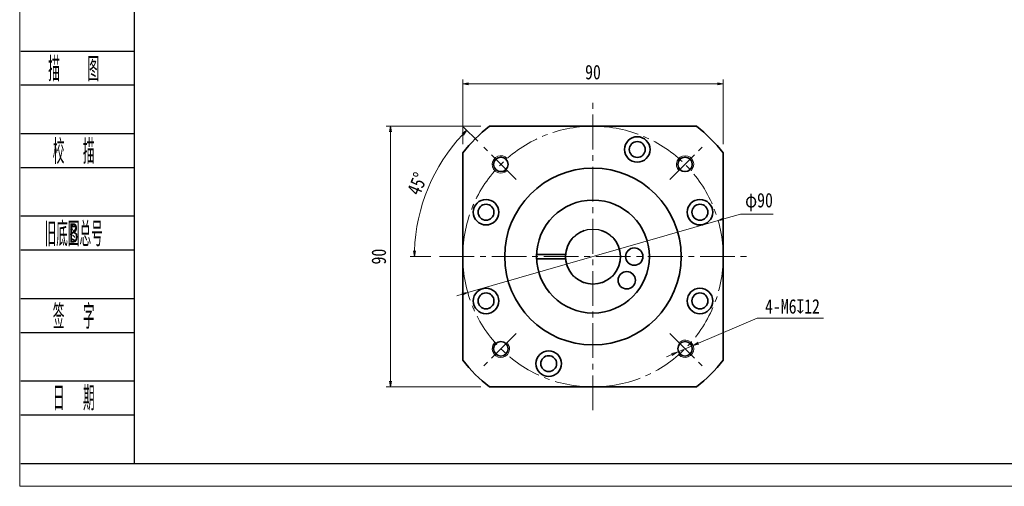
# Model space of a CAD drawing. Header units: millimetres. Extents: x -15 to 667, y 0 to 470.
# Tile 1 of 9: x -12 to 328, y 0 to 161. Entities that reach past the tile are written whole.
import ezdxf
from ezdxf.enums import TextEntityAlignment as Align

# ---------------------------------------------------------------- set-up
doc = ezdxf.new("R2010")
doc.units = ezdxf.units.MM
doc.linetypes.add('点画线', pattern=[18, 12, -2, 2, -2])
doc.layers.add('2细线层', color=4, linetype='Continuous')
doc.layers.add('6文字层', color=3, linetype='Continuous')
for name, color, linetype, lineweight in [('CDRAFT0', 7, 'Continuous', 35), ('EB0', 7, 'Continuous', 35), ('中心线层', 1, '点画线', 18), ('图框_外框线', 7, 'Continuous', 18), ('尺寸线层', 3, 'Continuous', 18), ('粗实线层', 7, 'Continuous', 35), ('粗实线层_1', 7, 'Continuous', 35), ('细实线', 211, 'Continuous', 18)]:
    doc.layers.add(name, color=color, linetype=linetype, lineweight=lineweight)
doc.styles.add('PC_TEXTSTYLE', font='ISOCP.SHX', dxfattribs={"width": 0.707, "bigfont": 'GBCBIG.SHX'})
doc.styles.get("Standard").update_dxf_attribs({"font": 'SimSun.ttf'})
doc.styles.add('宋体', font='SimSun.ttf', dxfattribs={"width": 0.8})
doc.dimstyles.new('A水平标注$0', dxfattribs={"dimtxt": 3.5, "dimasz": 2, "dimexe": 1.5, "dimexo": 3, "dimgap": 1.1, "dimtad": 1, "dimtoh": 1, "dimdec": 4, "dimdsep": 46, "dimtxsty": '宋体', "dimblk": 'OPEN', "dimcen": 3, "dimclrd": 3, "dimclre": 3, "dimclrt": 6, "dimadec": 0, "dimazin": 0, "dimtm": 1e-09, "dimtfac": 1, "dimtdec": 4, "dimtix": 1, "dimtmove": 0, "dimatfit": 3, "dimldrblk": 'OPEN', "dimfxl": 0, "dimlwd": 13, "dimlwe": 13, "dimarcsym": 0})
doc.dimstyles.new('D直径标注φ25', dxfattribs={"dimtxt": 3.5, "dimasz": 2, "dimexe": 1, "dimexo": 3, "dimtad": 1, "dimtoh": 1, "dimdec": 1, "dimdsep": 46, "dimtxsty": '宋体', "dimblk": 'OPEN', "dimcen": 3, "dimclrd": 3, "dimclre": 3, "dimclrt": 130, "dimadec": 0, "dimazin": 0, "dimtm": 1e-09, "dimtfac": 1, "dimtdec": 1, "dimtmove": 0, "dimatfit": 0, "dimldrblk": 'OPEN', "dimfxl": 0, "dimlwd": 13, "dimlwe": 13, "dimarcsym": 0})
doc.dimstyles.new('螺孔(M8-7H)', dxfattribs={"dimtxt": 3.5, "dimasz": 2, "dimexe": 1.25, "dimexo": 3, "dimtad": 1, "dimtoh": 1, "dimdec": 4, "dimdsep": 46, "dimtxsty": '宋体', "dimblk": 'OPEN', "dimcen": 3, "dimclrd": 3, "dimclre": 3, "dimclrt": 2, "dimadec": 0, "dimazin": 0, "dimtm": 1e-09, "dimtfac": 1, "dimtdec": 4, "dimtmove": 0, "dimatfit": 3, "dimldrblk": 'OPEN', "dimfxl": 0, "dimlwd": 9, "dimlwe": 9, "dimarcsym": 0})

# ---------------------------------------------------------------- blocks, each defined once
blk = doc.blocks.new('_Open')
at = {"color": 0, "linetype": 'ByBlock', "lineweight": -2}
for p, q in [((-1, 0.17), (0, 0)), ((-1, -0.17), (0, 0)), ((0, 0), (-1, 0))]:
    blk.add_line(p, q, dxfattribs=at)
blk = doc.blocks.new('*D21')
at = {"layer": 'Defpoints', "color": 0, "transparency": 16777216}
for p in [(149.91, 124.27), (115.73, 34.27), (149.91, 34.27)]:
    blk.add_point(p, dxfattribs=at)
at = {"layer": '尺寸线层', "color": 3, "lineweight": 13, "transparency": 16777216}
for p, q in [((146.91, 124.27), (114.23, 124.27)), ((115.73, 122.27), (115.73, 36.27)), ((146.91, 34.27), (114.23, 34.27))]:
    blk.add_line(p, q, dxfattribs=at)
at = {"layer": '尺寸线层', "color": 3, "lineweight": 13, "transparency": 16777216, "xscale": 2, "yscale": 2, "zscale": 2}
for p, rotation in [((115.73, 124.27), 90), ((115.73, 34.27), 270)]:
    blk.add_blockref('_Open', p, dxfattribs=dict(at, rotation=rotation))
at = {"layer": '尺寸线层', "color": 6, "transparency": 16777216, "insert": (111.73, 79.27), "char_height": 5, "attachment_point": 5, "rotation": 90, "style": '宋体', "bg_fill": 3, "box_fill_scale": 1.1, "bg_fill_color": 256, "bg_fill_true_color": 13158600, "bg_fill_transparency": 0}
blk.add_mtext('90', dxfattribs=at)
blk = doc.blocks.new('*D38')
at = {"layer": 'Defpoints', "color": 0, "transparency": 16777216}
for p in [(228.95, 91.72), (142.46, 66.83)]:
    blk.add_point(p, dxfattribs=at)
at = {"layer": '尺寸线层', "color": 3, "lineweight": 13, "transparency": 16777216}
for p, q in [((230.87, 92.27), (236.69, 93.95)), ((236.69, 93.95), (247.95, 93.95)), ((142.46, 66.83), (228.95, 91.72)), ((140.54, 66.27), (138.62, 65.72))]:
    blk.add_line(p, q, dxfattribs=at)
at = {"layer": '尺寸线层', "color": 3, "lineweight": 13, "transparency": 16777216, "xscale": 2, "yscale": 2, "zscale": 2}
for p, rotation in [((228.95, 91.72), 196.058322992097), ((142.46, 66.83), 16.05832299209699)]:
    blk.add_blockref('_Open', p, dxfattribs=dict(at, rotation=rotation))
at = {"layer": '尺寸线层', "color": 130, "transparency": 16777216, "insert": (243.07, 98.06), "char_height": 5, "attachment_point": 5, "style": '宋体', "bg_fill": 3, "box_fill_scale": 1.1, "bg_fill_color": 256, "bg_fill_true_color": 13158600, "bg_fill_transparency": 0}
blk.add_mtext('φ90', dxfattribs=at)
blk = doc.blocks.new('*D39')
at = {"layer": 'Defpoints', "color": 0, "transparency": 16777216}
for p in [(148, 116.97), (132.28, 110.12), (159.13, 105.85), (132.7, 79.27), (238.7, 79.27)]:
    blk.add_point(p, dxfattribs=at)
at = {"layer": '尺寸线层', "color": 3, "lineweight": 13, "transparency": 16777216}
for p, q in [((145.88, 119.09), (141.02, 123.95)), ((129.7, 79.27), (122.52, 79.27))]:
    blk.add_line(p, q, dxfattribs=at)
blk.add_arc((185.7, 79.27), 61.68, 136.8578, 178.1422, dxfattribs=at)
at = {"layer": '尺寸线层', "color": 3, "lineweight": 13, "transparency": 16777216, "xscale": 2, "yscale": 2, "zscale": 2}
for p, rotation in [((142.09, 122.89), 45.92888788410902), ((124.02, 79.27), 269.0711121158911)]:
    blk.add_blockref('_Open', p, dxfattribs=dict(at, rotation=rotation))
at = {"layer": '尺寸线层', "color": 6, "transparency": 16777216, "insert": (125.02, 104.41), "char_height": 5, "attachment_point": 5, "rotation": 67.5, "style": '宋体', "bg_fill": 3, "box_fill_scale": 1.1, "bg_fill_color": 256, "bg_fill_true_color": 13158600, "bg_fill_transparency": 0}
blk.add_mtext('45°', dxfattribs=at)
blk = doc.blocks.new('*D40')
at = {"layer": 'Defpoints', "color": 0, "transparency": 16777216}
for p in [(230.7, 138.9), (140.7, 115.07), (230.7, 115.07)]:
    blk.add_point(p, dxfattribs=at)
at = {"layer": '尺寸线层', "color": 3, "lineweight": 13, "transparency": 16777216}
for p, q in [((140.7, 118.07), (140.7, 140.4)), ((230.7, 118.07), (230.7, 140.4)), ((142.7, 138.9), (228.7, 138.9))]:
    blk.add_line(p, q, dxfattribs=at)
at = {"layer": '尺寸线层', "color": 3, "lineweight": 13, "transparency": 16777216, "xscale": 2, "yscale": 2, "zscale": 2, "rotation": 180}
blk.add_blockref('_Open', (140.7, 138.9), dxfattribs=at)
at = {"layer": '尺寸线层', "color": 3, "lineweight": 13, "transparency": 16777216, "xscale": 2, "yscale": 2, "zscale": 2}
blk.add_blockref('_Open', (230.7, 138.9), dxfattribs=at)
at = {"layer": '尺寸线层', "color": 6, "transparency": 16777216, "insert": (185.7, 142.9), "char_height": 5, "attachment_point": 5, "style": '宋体', "bg_fill": 3, "box_fill_scale": 1.1, "bg_fill_color": 256, "bg_fill_true_color": 13158600, "bg_fill_transparency": 0}
blk.add_mtext('90', dxfattribs=at)
blk = doc.blocks.new('*D47')
at = {"color": 3, "lineweight": 9, "transparency": 16777216}
for p, q in [((242.43, 58), (222.13, 49.4)), ((265.33, 58), (242.43, 58)), ((214.76, 46.28), (220.29, 48.62)), ((212.92, 45.5), (211.08, 44.72))]:
    blk.add_line(p, q, dxfattribs=at)
at = {"layer": 'Defpoints', "color": 0, "transparency": 16777216}
for p in [(220.29, 48.62), (214.76, 46.28)]:
    blk.add_point(p, dxfattribs=at)
at = {"color": 3, "lineweight": 9, "transparency": 16777216, "xscale": 2, "yscale": 2, "zscale": 2}
for p, rotation in [((220.29, 48.62), 202.9552236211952), ((214.76, 46.28), 22.95522362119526)]:
    blk.add_blockref('_Open', p, dxfattribs=dict(at, rotation=rotation))
at = {"color": 2, "transparency": 16777216, "insert": (254.63, 62.05), "char_height": 5, "attachment_point": 5, "style": '宋体', "bg_fill": 3, "box_fill_scale": 1.1, "bg_fill_color": 256, "bg_fill_true_color": 13158600, "bg_fill_transparency": 0}
blk.add_mtext('4-M6{\\famgdt|b0|i0|c0|p0;x}{12}', dxfattribs=at)

msp = doc.modelspace()

# ---------------------------------------------------------------- linework, layer by layer
msp.add_circle((185.70331, 79.27365), 9.5)
at = {"layer": '2细线层'}
for p, q in [((-11.97875, 150.20959), (27.21366, 150.20959)), ((-11.97875, 138.49118), (27.21366, 138.49118)), ((-11.97875, 121.75059), (27.21366, 121.75059)), ((-11.97875, 110.03217), (27.21366, 110.03217)), ((-11.97875, 93.29158), (27.21366, 93.29158)), ((-11.97875, 81.57317), (27.21366, 81.57317)), ((-11.97875, 64.83258), (27.21366, 64.83258)), ((-11.97875, 53.11417), (27.21366, 53.11417)), ((-11.97875, 36.37358), (27.21366, 36.37358)), ((-11.97875, 24.65516), (27.21366, 24.65516)), ((-11.97875, 7.91457), (27.21366, 7.91457))]:
    msp.add_line(p, q, dxfattribs=at)
at = {"layer": 'CDRAFT0'}
for centre in [(201.01065, 116.22883), (148.74813, 94.58099), (222.65849, 94.58099), (148.74813, 63.96631), (222.65849, 63.96631), (170.39597, 42.31847)]:
    msp.add_circle(centre, 4.4, dxfattribs=at)
for start, end in [(128.4998296, 141.5000496), (38.4998296, 51.5000496), (218.4998296, 231.5000496), (308.4998296, 321.5000496)]:
    msp.add_arc((185.70331, 79.27365), 57.5, start, end, dxfattribs=at)
at = {"layer": 'EB0'}
for p, q in [((166.21774, 80.02365), (176.23296, 80.02365)), ((166.21774, 78.52365), (176.23296, 78.52365))]:
    msp.add_line(p, q, dxfattribs=at)
for centre, radius in [((185.70331, 79.27365), 19.5), ((199.95331, 79.27365), 3), ((197.37623, 71.10018), 3)]:
    msp.add_circle(centre, radius, dxfattribs=at)
msp.add_arc((185.70331, 79.27365), 9.5, 108.4103907, 71.5915198, dxfattribs=at)
at = {"layer": '中心线层'}
for p, q in [((185.70331, 26.27365), (185.70331, 132.27365)), ((212.27945, 105.84979), (223.40317, 116.97351)), ((212.27945, 52.6975), (223.40317, 41.57379))]:
    msp.add_line(p, q, dxfattribs=at)
at = {"layer": '粗实线层'}
msp.add_circle((217.52311, 47.45384), 2.5, dxfattribs=at)
at = {"layer": '粗实线层_1'}
for points in [[(149.90891, 124.27365), (221.49786, 124.27365)], [(140.70331, 43.47925), (140.70331, 115.0682)], [(230.70331, 115.06805), (230.70331, 43.4791)], [(221.49771, 34.27365), (149.90876, 34.27365)]]:
    msp.add_lwpolyline(points, dxfattribs=at)
for centre, radius in [((201.01065, 116.22883), 2.75), ((185.70331, 79.27365), 30.5), ((148.74813, 94.58099), 2.75), ((222.65849, 94.58099), 2.75), ((148.74813, 63.96631), 2.75), ((222.65849, 63.96631), 2.75), ((170.39597, 42.31847), 2.75)]:
    msp.add_circle(centre, radius, dxfattribs=at)
at = {"layer": '细实线'}
msp.add_arc((217.52311, 47.45384), 3, 223.4082458, 135, dxfattribs=at)

# ---------------------------------------------------------------- texts
at = {"layer": '6文字层', "color": 3, "style": 'PC_TEXTSTYLE'}
for s, width, p in [('描   图', 0.6667, (6.28792, 144.35038)), ('校  描', 0.667, (6.28792, 115.89138)), ('旧底图总号', 0.667, (6.28792, 87.43238)), ('签  字', 0.667, (6.28792, 58.97337)), ('日  期', 0.667, (6.29836, 30.68145))]:
    msp.add_text(s, height=8.370295, dxfattribs=dict(at, width=width)).set_placement(p, align=Align.MIDDLE)
at = {"layer": '6文字层', "width": 0.707}
msp.add_text('B', height=6.69624, dxfattribs=at).set_placement((6.28792, 87.43238), align=Align.MIDDLE)

# ---------------------------------------------------------------- next in the draw order: dimensions: what is measured, and where the dimension line sits
at = {"layer": '尺寸线层'}
dim = msp.add_linear_dim(base=(115.73086, 34.27365), p1=(149.90891, 124.27365), p2=(149.90876, 34.27365), angle=270, dimstyle='A水平标注$0', override={"dimtxt": 5, "dimgap": 1.5, "dimdec": 1, "dimpost": '<>', "dimblk": 'Open', "dimtvp": 0.1, "dimtfill": 1, "dimtfillclr": 256}, dxfattribs=at)
dim.commit()
dim.dimension.update_dxf_attribs({"geometry": '*D21', "text_midpoint": (111.73086, 79.27365)})

# ---------------------------------------------------------------- next in the draw order: linework, layer by layer
at = {"layer": '中心线层'}
for p, q in [((159.12716, 105.84979), (148.00345, 116.97351)), ((132.70331, 79.27365), (238.70331, 79.27365)), ((159.12716, 52.6975), (148.00345, 41.57379))]:
    msp.add_line(p, q, dxfattribs=at)
msp.add_circle((185.70331, 79.27365), 45, dxfattribs=at)
at = {"layer": '粗实线层'}
msp.add_circle((153.8835, 47.45384), 2.5, dxfattribs=at)
at = {"layer": '细实线'}
msp.add_arc((153.8835, 47.45384), 3, 133.4082458, 45, dxfattribs=at)

# ---------------------------------------------------------------- next in the draw order: dimensions: what is measured, and where the dimension line sits
at = {"layer": '尺寸线层'}
dim = msp.add_diameter_dim_2p(p1=(142.45918, 66.82594), p2=(228.94744, 91.72135), dimstyle='D直径标注φ25', override={"dimtxt": 5, "dimgap": 1.5, "dimpost": 'φ<>'}, dxfattribs=at)
dim.commit()
dim.dimension.update_dxf_attribs({"geometry": '*D38', "text_midpoint": (243.0689, 93.94894), "dimtype": 163})

# ---------------------------------------------------------------- next in the draw order: dimensions: what is measured, and where the dimension line sits
dim = msp.add_angular_dim_2l(base=(132.28268, 110.11606), line1=((159.12716, 105.84979), (148.00345, 116.97351)), line2=((132.70331, 79.27365), (238.70331, 79.27365)), dimstyle='A水平标注$0', override={"dimtxt": 5, "dimgap": 1.5, "dimdec": 1, "dimpost": '<>', "dimblk": 'Open', "dimtvp": 0.1, "dimtfill": 1, "dimtfillclr": 256}, dxfattribs=at)
dim.commit()
dim.dimension.update_dxf_attribs({"geometry": '*D39', "text_midpoint": (125.01844, 104.41014)})

# ---------------------------------------------------------------- next in the draw order: linework, layer by layer
at = {"layer": '图框_外框线', "color": 3}
msp.add_lwpolyline([(-12.35921, 0), (652.46487, 0), (652.46487, 470.1256), (-12.35921, 470.1256)], close=True, dxfattribs=at)
at = {"layer": '图框_外框线', "color": 3, "lineweight": 25}
msp.add_lwpolyline([(27.21366, 7.91457), (644.5503, 7.91457), (644.5503, 462.21103), (27.21366, 462.21103)], close=True, dxfattribs=at)
at = {"layer": '粗实线层'}
for centre in [(153.8835, 111.09345), (217.52311, 111.09345)]:
    msp.add_circle(centre, 2.5, dxfattribs=at)
at = {"layer": '细实线'}
for centre, start, end in [((153.8835, 111.09345), 43.4082458, 315), ((217.52311, 111.09345), 313.4082458, 225)]:
    msp.add_arc(centre, 3, start, end, dxfattribs=at)

# ---------------------------------------------------------------- next in the draw order: dimensions: what is measured, and where the dimension line sits
dim = msp.add_diameter_dim_2p(p1=(214.76068, 46.28381), p2=(220.28554, 48.62388), text='4-M<>{\\famgdt|b0|i0|c0|p0;x}{12}', dimstyle='螺孔(M8-7H)', override={"dimtxt": 5, "dimgap": 1.5, "dimtad": 1, "dimtih": 0, "dimtoh": 1, "dimdec": 4, "dimlfac": 1, "dimpost": '<>', "dimcen": 0, "dimse1": 0, "dimse2": 0, "dimsd1": 0, "dimsd2": 0, "dimtix": 0, "dimtofl": 1, "dimatfit": 3, "dimtvp": 0.1})
dim.commit()
dim.dimension.update_dxf_attribs({"geometry": '*D47', "text_midpoint": (254.62755, 58.00226), "dimtype": 163})
at = {"layer": '尺寸线层'}
dim = msp.add_linear_dim(base=(230.70331, 138.8974), p1=(140.70331, 115.0682), p2=(230.70331, 115.06805), dimstyle='A水平标注$0', override={"dimtxt": 5, "dimgap": 1.5, "dimdec": 1, "dimpost": '<>', "dimblk": 'Open', "dimtvp": 0.1, "dimtfill": 1, "dimtfillclr": 256}, dxfattribs=at)
dim.commit()
dim.dimension.update_dxf_attribs({"geometry": '*D40', "text_midpoint": (185.70331, 142.8974)})

doc.saveas('drawing.dxf')
